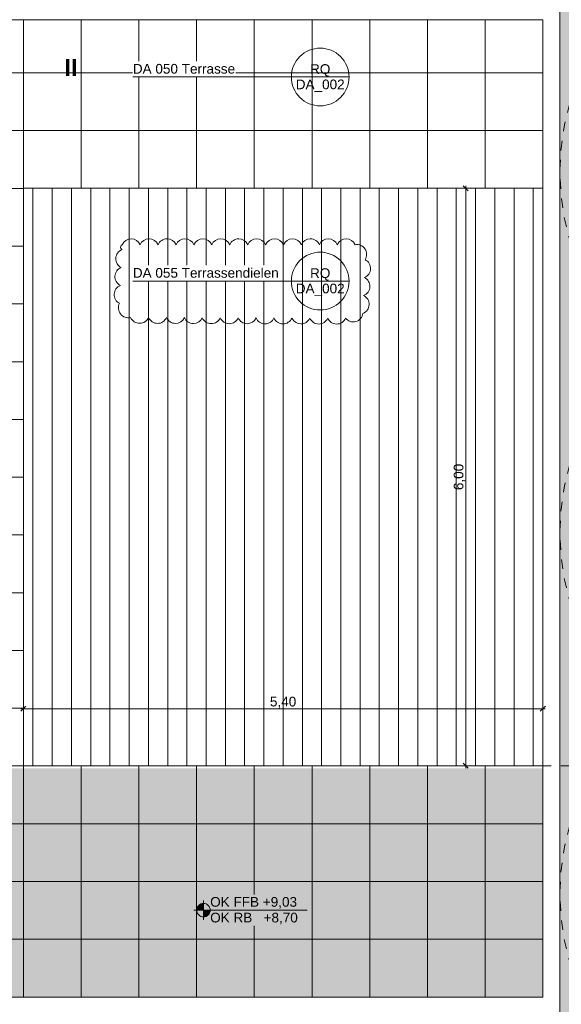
# Model space of a CAD drawing. Header units: metres. Extents: x -180 to 4, y -47 to 4.
# Tile 221 of 256: x -88.96 to -83.33, y -11.18 to -0.95. Entities that reach past the tile are written whole.
import ezdxf

# ---------------------------------------------------------------- set-up
doc = ezdxf.new("R2010")
doc.units = ezdxf.units.M
doc.header["$LTSCALE"] = 0.05
doc.header["$PDMODE"] = 1
doc.header["$PDSIZE"] = -2
doc.linetypes.add('Linienart-53', pattern=[5.291531, 3.175, -1.058062, 0.352704, -0.705764])
doc.linetypes.add('VW-01 Strichlinie kurz', pattern=[1.999894, 0.999947, -0.999947])
doc.layers.get('0').update_dxf_attribs({"lineweight": 25})
for name, color, linetype, lineweight, true_color in [('30 -35 Decken- 11 Bodendurchbruch', 7, 'Continuous', 15, 0x599559), ('30 -36 Dächer- 3 Dachbeläge', 7, 'Continuous', 15, 0x9999ff), ('70 -72 Beschriftung- 1 Beschriftung allgemein', 7, 'Continuous', 9, 0xff6633), ('70 -72 Beschriftung- 7 Detailverweise', 7, 'Continuous', 9, 0x00dd00), ('70 -76 Bemaßung- 2 Allgemein', 7, 'Continuous', 5, 0x6666cc), ('70 -77 Revision- 2 Wolken', 7, 'Continuous', 18, 0x944cff)]:
    doc.layers.add(name, color=color, linetype=linetype, lineweight=lineweight, true_color=true_color)
for name, color, linetype, lineweight in [('30 -36 Dächer- 9 Sonstiges zur KG360', 7, 'VW-01 Strichlinie kurz', 9), ('60- 61 allgemeine Ausstattung- 4 Terrassen', 7, 'Continuous', 9), ('70 -71 Achsen- 1 Gebäudeachsen', 7, 'Linienart-53', 18), ('70 -72 Beschriftung- 5 Höhenkoten', 7, 'Continuous', 15), ('70 -72 Beschriftung-14 Schatten', 7, 'Continuous', 5), ('Keine', 7, 'Continuous', 9)]:
    doc.layers.add(name, color=color, linetype=linetype, lineweight=lineweight)
doc.styles.add('Arial', font='arial.ttf')
doc.styles.add('Arial (bold)', font='arialbd.ttf')
doc.dimstyles.new('k+k_klein', dxfattribs={"dimtxt": 0.075516, "dimasz": 0.05302, "dimexe": 0.05, "dimexo": 0.15, "dimgap": 0.005, "dimtad": 1, "dimdec": 3, "dimtxsty": 'Arial', "dimblk": 'VW_SLASH-2', "dimblk1": 'VW_SLASH-2', "dimblk2": 'VW_SLASH-2', "dimcen": 0, "dimdle": 0.025, "dimadec": 3, "dimazin": 0, "dimtfac": 0.75, "dimtdec": 3, "dimtix": 1, "dimtmove": 0, "dimatfit": 0, "dimldrblk": 'VW_FILLEDARROW', "dimfxl": 0.1, "dimfxlon": 1, "dimfrac": 2, "dimtolj": 1, "dimarcsym": 0})

# ---------------------------------------------------------------- blocks, each defined once
blk = doc.blocks.new('Gruppe-222')
at = {"layer": '30 -36 Dächer- 9 Sonstiges zur KG360', "color": 9, "lineweight": 5, "true_color": 0xbababa, "flags": 128}
blk.add_lwpolyline([(-80.841, -7.527), (-80.596, -7.539), (-80.353, -7.575), (-80.115, -7.635), (-79.884, -7.717), (-79.663, -7.822), (-79.452, -7.948), (-79.255, -8.095), (-79.073, -8.259), (-78.908, -8.441), (-78.762, -8.638), (-78.636, -8.849), (-78.531, -9.07), (-78.449, -9.301), (-78.389, -9.539), (-78.353, -9.782), (-78.341, -10.027), (-78.353, -10.272), (-78.389, -10.515), (-78.449, -10.753), (-78.531, -10.984), (-78.636, -11.206), (-78.762, -11.416), (-78.908, -11.613), (-79.073, -11.795), (-79.255, -11.96), (-79.452, -12.106), (-79.663, -12.232), (-79.884, -12.337), (-80.115, -12.419), (-80.353, -12.479), (-80.596, -12.515), (-80.841, -12.527), (-81.086, -12.515), (-81.329, -12.479), (-81.567, -12.419), (-81.798, -12.337), (-82.019, -12.232), (-82.23, -12.106), (-82.427, -11.96), (-82.609, -11.795), (-82.774, -11.613), (-82.92, -11.416), (-83.046, -11.206), (-83.151, -10.984), (-83.233, -10.753), (-83.293, -10.515), (-83.329, -10.272), (-83.341, -10.027), (-83.329, -9.782), (-83.293, -9.539), (-83.233, -9.301), (-83.151, -9.07), (-83.046, -8.849), (-82.92, -8.638), (-82.774, -8.441), (-82.609, -8.259), (-82.427, -8.095), (-82.23, -7.948), (-82.019, -7.822), (-81.798, -7.717), (-81.567, -7.635), (-81.329, -7.575), (-81.086, -7.539)], close=True, dxfattribs=at)
at = {"layer": '30 -36 Dächer- 9 Sonstiges zur KG360', "lineweight": 9, "transparency": 33554687, "flags": 128}
blk.add_lwpolyline([(-80.841, -9.686), (-80.5, -10.023), (-80.841, -10.368), (-81.182, -10.031)], close=True, dxfattribs=at)
at = {"layer": '30 -36 Dächer- 9 Sonstiges zur KG360', "color": 7, "transparency": 33554687, "insert": (-80.5, -9.905), "char_height": 0.0881, "attachment_point": 1, "line_spacing_factor": 0.969685, "style": 'Arial'}
blk.add_mtext('Sekurant', dxfattribs=at)
at = {"color": 255, "linetype": 'Continuous', "transparency": 33554687}
blk.add_wipeout([(-80.84, -10.078), (-80.845, -10.078), (-80.85, -10.077), (-80.855, -10.076), (-80.86, -10.074), (-80.864, -10.072), (-80.869, -10.07), (-80.873, -10.067), (-80.876, -10.063), (-80.88, -10.06), (-80.883, -10.056), (-80.886, -10.052), (-80.888, -10.047), (-80.889, -10.042), (-80.891, -10.038), (-80.892, -10.033), (-80.892, -10.028), (-80.892, -10.023), (-80.891, -10.018), (-80.89, -10.013), (-80.888, -10.008), (-80.886, -10.004), (-80.884, -9.999), (-80.881, -9.995), (-80.877, -9.992), (-80.874, -9.988), (-80.87, -9.985), (-80.866, -9.983), (-80.861, -9.98), (-80.856, -9.979), (-80.852, -9.977), (-80.847, -9.977), (-80.842, -9.976), (-80.837, -9.976), (-80.832, -9.977), (-80.827, -9.978), (-80.822, -9.98), (-80.818, -9.982), (-80.813, -9.984), (-80.809, -9.987), (-80.806, -9.991), (-80.802, -9.994), (-80.799, -9.998), (-80.796, -10.003), (-80.794, -10.007), (-80.793, -10.012), (-80.791, -10.017), (-80.79, -10.021), (-80.79, -10.026), (-80.79, -10.031), (-80.791, -10.036), (-80.792, -10.041), (-80.794, -10.046), (-80.796, -10.05), (-80.798, -10.055), (-80.801, -10.059), (-80.805, -10.063), (-80.808, -10.066), (-80.812, -10.069), (-80.816, -10.072), (-80.821, -10.074), (-80.826, -10.075), (-80.83, -10.077), (-80.835, -10.078)], dxfattribs=at).dxf.layer = '30 -36 Dächer- 9 Sonstiges zur KG360'
at = {"layer": '30 -36 Dächer- 9 Sonstiges zur KG360', "linetype": 'Continuous', "transparency": 33554687, "flags": 128}
blk.add_lwpolyline([(-80.84, -10.078), (-80.845, -10.078), (-80.85, -10.077), (-80.855, -10.076), (-80.86, -10.074), (-80.864, -10.072), (-80.869, -10.07), (-80.873, -10.067), (-80.876, -10.063), (-80.88, -10.06), (-80.883, -10.056), (-80.886, -10.052), (-80.888, -10.047), (-80.889, -10.042), (-80.891, -10.038), (-80.892, -10.033), (-80.892, -10.028), (-80.892, -10.023), (-80.891, -10.018), (-80.89, -10.013), (-80.888, -10.008), (-80.886, -10.004), (-80.884, -9.999), (-80.881, -9.995), (-80.877, -9.992), (-80.874, -9.988), (-80.87, -9.985), (-80.866, -9.983), (-80.861, -9.98), (-80.856, -9.979), (-80.852, -9.977), (-80.847, -9.977), (-80.842, -9.976), (-80.837, -9.976), (-80.832, -9.977), (-80.827, -9.978), (-80.822, -9.98), (-80.818, -9.982), (-80.813, -9.984), (-80.809, -9.987), (-80.806, -9.991), (-80.802, -9.994), (-80.799, -9.998), (-80.796, -10.003), (-80.794, -10.007), (-80.793, -10.012), (-80.791, -10.017), (-80.79, -10.021), (-80.79, -10.026), (-80.79, -10.031), (-80.791, -10.036), (-80.792, -10.041), (-80.794, -10.046), (-80.796, -10.05), (-80.798, -10.055), (-80.801, -10.059), (-80.805, -10.063), (-80.808, -10.066), (-80.812, -10.069), (-80.816, -10.072), (-80.821, -10.074), (-80.826, -10.075), (-80.83, -10.077), (-80.835, -10.078)], close=True, dxfattribs=at)
blk = doc.blocks.new('Gruppe-343')
at = {"layer": '30 -36 Dächer- 9 Sonstiges zur KG360', "color": 9, "lineweight": 5, "true_color": 0xbababa, "flags": 128}
blk.add_lwpolyline([(-80.841, -0.027), (-80.596, -0.039), (-80.353, -0.075), (-80.115, -0.135), (-79.884, -0.217), (-79.663, -0.322), (-79.452, -0.448), (-79.255, -0.595), (-79.073, -0.759), (-78.908, -0.941), (-78.762, -1.138), (-78.636, -1.349), (-78.531, -1.57), (-78.449, -1.801), (-78.389, -2.039), (-78.353, -2.282), (-78.341, -2.527), (-78.353, -2.772), (-78.389, -3.015), (-78.449, -3.253), (-78.531, -3.484), (-78.636, -3.706), (-78.762, -3.916), (-78.908, -4.113), (-79.073, -4.295), (-79.255, -4.46), (-79.452, -4.606), (-79.663, -4.732), (-79.884, -4.837), (-80.115, -4.919), (-80.353, -4.979), (-80.596, -5.015), (-80.841, -5.027), (-81.086, -5.015), (-81.329, -4.979), (-81.567, -4.919), (-81.798, -4.837), (-82.019, -4.732), (-82.23, -4.606), (-82.427, -4.46), (-82.609, -4.295), (-82.774, -4.113), (-82.92, -3.916), (-83.046, -3.706), (-83.151, -3.484), (-83.233, -3.253), (-83.293, -3.015), (-83.329, -2.772), (-83.341, -2.527), (-83.329, -2.282), (-83.293, -2.039), (-83.233, -1.801), (-83.151, -1.57), (-83.046, -1.349), (-82.92, -1.138), (-82.774, -0.941), (-82.609, -0.759), (-82.427, -0.595), (-82.23, -0.448), (-82.019, -0.322), (-81.798, -0.217), (-81.567, -0.135), (-81.329, -0.075), (-81.086, -0.039)], close=True, dxfattribs=at)
at = {"layer": '30 -36 Dächer- 9 Sonstiges zur KG360', "lineweight": 9, "transparency": 33554687, "flags": 128}
blk.add_lwpolyline([(-80.841, -2.186), (-80.5, -2.523), (-80.841, -2.868), (-81.182, -2.531)], close=True, dxfattribs=at)
at = {"layer": '30 -36 Dächer- 9 Sonstiges zur KG360', "color": 7, "transparency": 33554687, "insert": (-80.5, -2.405), "char_height": 0.0881, "attachment_point": 1, "line_spacing_factor": 0.969685, "style": 'Arial'}
blk.add_mtext('Sekurant', dxfattribs=at)
at = {"color": 255, "linetype": 'Continuous', "transparency": 33554687}
blk.add_wipeout([(-80.84, -2.578), (-80.845, -2.578), (-80.85, -2.577), (-80.855, -2.576), (-80.86, -2.574), (-80.864, -2.572), (-80.869, -2.57), (-80.873, -2.567), (-80.876, -2.563), (-80.88, -2.56), (-80.883, -2.556), (-80.886, -2.552), (-80.888, -2.547), (-80.889, -2.542), (-80.891, -2.538), (-80.892, -2.533), (-80.892, -2.528), (-80.892, -2.523), (-80.891, -2.518), (-80.89, -2.513), (-80.888, -2.508), (-80.886, -2.504), (-80.884, -2.499), (-80.881, -2.495), (-80.877, -2.492), (-80.874, -2.488), (-80.87, -2.485), (-80.866, -2.483), (-80.861, -2.48), (-80.856, -2.479), (-80.852, -2.477), (-80.847, -2.477), (-80.842, -2.476), (-80.837, -2.476), (-80.832, -2.477), (-80.827, -2.478), (-80.822, -2.48), (-80.818, -2.482), (-80.813, -2.484), (-80.809, -2.487), (-80.806, -2.491), (-80.802, -2.494), (-80.799, -2.498), (-80.796, -2.503), (-80.794, -2.507), (-80.793, -2.512), (-80.791, -2.517), (-80.79, -2.521), (-80.79, -2.526), (-80.79, -2.531), (-80.791, -2.536), (-80.792, -2.541), (-80.794, -2.546), (-80.796, -2.55), (-80.798, -2.555), (-80.801, -2.559), (-80.805, -2.563), (-80.808, -2.566), (-80.812, -2.569), (-80.816, -2.572), (-80.821, -2.574), (-80.826, -2.575), (-80.83, -2.577), (-80.835, -2.578)], dxfattribs=at).dxf.layer = '30 -36 Dächer- 9 Sonstiges zur KG360'
at = {"layer": '30 -36 Dächer- 9 Sonstiges zur KG360', "linetype": 'Continuous', "transparency": 33554687, "flags": 128}
blk.add_lwpolyline([(-80.84, -2.578), (-80.845, -2.578), (-80.85, -2.577), (-80.855, -2.576), (-80.86, -2.574), (-80.864, -2.572), (-80.869, -2.57), (-80.873, -2.567), (-80.876, -2.563), (-80.88, -2.56), (-80.883, -2.556), (-80.886, -2.552), (-80.888, -2.547), (-80.889, -2.542), (-80.891, -2.538), (-80.892, -2.533), (-80.892, -2.528), (-80.892, -2.523), (-80.891, -2.518), (-80.89, -2.513), (-80.888, -2.508), (-80.886, -2.504), (-80.884, -2.499), (-80.881, -2.495), (-80.877, -2.492), (-80.874, -2.488), (-80.87, -2.485), (-80.866, -2.483), (-80.861, -2.48), (-80.856, -2.479), (-80.852, -2.477), (-80.847, -2.477), (-80.842, -2.476), (-80.837, -2.476), (-80.832, -2.477), (-80.827, -2.478), (-80.822, -2.48), (-80.818, -2.482), (-80.813, -2.484), (-80.809, -2.487), (-80.806, -2.491), (-80.802, -2.494), (-80.799, -2.498), (-80.796, -2.503), (-80.794, -2.507), (-80.793, -2.512), (-80.791, -2.517), (-80.79, -2.521), (-80.79, -2.526), (-80.79, -2.531), (-80.791, -2.536), (-80.792, -2.541), (-80.794, -2.546), (-80.796, -2.55), (-80.798, -2.555), (-80.801, -2.559), (-80.805, -2.563), (-80.808, -2.566), (-80.812, -2.569), (-80.816, -2.572), (-80.821, -2.574), (-80.826, -2.575), (-80.83, -2.577), (-80.835, -2.578)], close=True, dxfattribs=at)
blk = doc.blocks.new('Gruppe-344')
at = {"layer": '30 -36 Dächer- 9 Sonstiges zur KG360', "color": 9, "lineweight": 5, "true_color": 0xbababa, "flags": 128}
blk.add_lwpolyline([(-80.841, -3.777), (-80.596, -3.789), (-80.353, -3.825), (-80.115, -3.885), (-79.884, -3.967), (-79.663, -4.072), (-79.452, -4.198), (-79.255, -4.345), (-79.073, -4.509), (-78.908, -4.691), (-78.762, -4.888), (-78.636, -5.099), (-78.531, -5.32), (-78.449, -5.551), (-78.389, -5.789), (-78.353, -6.032), (-78.341, -6.277), (-78.353, -6.522), (-78.389, -6.765), (-78.449, -7.003), (-78.531, -7.234), (-78.636, -7.456), (-78.762, -7.666), (-78.908, -7.863), (-79.073, -8.045), (-79.255, -8.21), (-79.452, -8.356), (-79.663, -8.482), (-79.884, -8.587), (-80.115, -8.669), (-80.353, -8.729), (-80.596, -8.765), (-80.841, -8.777), (-81.086, -8.765), (-81.329, -8.729), (-81.567, -8.669), (-81.798, -8.587), (-82.019, -8.482), (-82.23, -8.356), (-82.427, -8.21), (-82.609, -8.045), (-82.774, -7.863), (-82.92, -7.666), (-83.046, -7.456), (-83.151, -7.234), (-83.233, -7.003), (-83.293, -6.765), (-83.329, -6.522), (-83.341, -6.277), (-83.329, -6.032), (-83.293, -5.789), (-83.233, -5.551), (-83.151, -5.32), (-83.046, -5.099), (-82.92, -4.888), (-82.774, -4.691), (-82.609, -4.509), (-82.427, -4.345), (-82.23, -4.198), (-82.019, -4.072), (-81.798, -3.967), (-81.567, -3.885), (-81.329, -3.825), (-81.086, -3.789)], close=True, dxfattribs=at)
at = {"layer": '30 -36 Dächer- 9 Sonstiges zur KG360', "lineweight": 9, "transparency": 33554687, "flags": 128}
blk.add_lwpolyline([(-80.841, -5.936), (-80.5, -6.273), (-80.841, -6.618), (-81.182, -6.281)], close=True, dxfattribs=at)
at = {"layer": '30 -36 Dächer- 9 Sonstiges zur KG360', "color": 7, "transparency": 33554687, "insert": (-80.5, -6.155), "char_height": 0.0881, "attachment_point": 1, "line_spacing_factor": 0.969685, "style": 'Arial'}
blk.add_mtext('Sekurant', dxfattribs=at)
at = {"color": 255, "linetype": 'Continuous', "transparency": 33554687}
blk.add_wipeout([(-80.84, -6.328), (-80.845, -6.328), (-80.85, -6.327), (-80.855, -6.326), (-80.86, -6.324), (-80.864, -6.322), (-80.869, -6.32), (-80.873, -6.317), (-80.876, -6.313), (-80.88, -6.31), (-80.883, -6.306), (-80.886, -6.302), (-80.888, -6.297), (-80.889, -6.292), (-80.891, -6.288), (-80.892, -6.283), (-80.892, -6.278), (-80.892, -6.273), (-80.891, -6.268), (-80.89, -6.263), (-80.888, -6.258), (-80.886, -6.254), (-80.884, -6.249), (-80.881, -6.245), (-80.877, -6.242), (-80.874, -6.238), (-80.87, -6.235), (-80.866, -6.233), (-80.861, -6.23), (-80.856, -6.229), (-80.852, -6.227), (-80.847, -6.227), (-80.842, -6.226), (-80.837, -6.226), (-80.832, -6.227), (-80.827, -6.228), (-80.822, -6.23), (-80.818, -6.232), (-80.813, -6.234), (-80.809, -6.237), (-80.806, -6.241), (-80.802, -6.244), (-80.799, -6.248), (-80.796, -6.253), (-80.794, -6.257), (-80.793, -6.262), (-80.791, -6.267), (-80.79, -6.271), (-80.79, -6.276), (-80.79, -6.281), (-80.791, -6.286), (-80.792, -6.291), (-80.794, -6.296), (-80.796, -6.3), (-80.798, -6.305), (-80.801, -6.309), (-80.805, -6.313), (-80.808, -6.316), (-80.812, -6.319), (-80.816, -6.322), (-80.821, -6.324), (-80.826, -6.325), (-80.83, -6.327), (-80.835, -6.328)], dxfattribs=at).dxf.layer = '30 -36 Dächer- 9 Sonstiges zur KG360'
at = {"layer": '30 -36 Dächer- 9 Sonstiges zur KG360', "linetype": 'Continuous', "transparency": 33554687, "flags": 128}
blk.add_lwpolyline([(-80.84, -6.328), (-80.845, -6.328), (-80.85, -6.327), (-80.855, -6.326), (-80.86, -6.324), (-80.864, -6.322), (-80.869, -6.32), (-80.873, -6.317), (-80.876, -6.313), (-80.88, -6.31), (-80.883, -6.306), (-80.886, -6.302), (-80.888, -6.297), (-80.889, -6.292), (-80.891, -6.288), (-80.892, -6.283), (-80.892, -6.278), (-80.892, -6.273), (-80.891, -6.268), (-80.89, -6.263), (-80.888, -6.258), (-80.886, -6.254), (-80.884, -6.249), (-80.881, -6.245), (-80.877, -6.242), (-80.874, -6.238), (-80.87, -6.235), (-80.866, -6.233), (-80.861, -6.23), (-80.856, -6.229), (-80.852, -6.227), (-80.847, -6.227), (-80.842, -6.226), (-80.837, -6.226), (-80.832, -6.227), (-80.827, -6.228), (-80.822, -6.23), (-80.818, -6.232), (-80.813, -6.234), (-80.809, -6.237), (-80.806, -6.241), (-80.802, -6.244), (-80.799, -6.248), (-80.796, -6.253), (-80.794, -6.257), (-80.793, -6.262), (-80.791, -6.267), (-80.79, -6.271), (-80.79, -6.276), (-80.79, -6.281), (-80.791, -6.286), (-80.792, -6.291), (-80.794, -6.296), (-80.796, -6.3), (-80.798, -6.305), (-80.801, -6.309), (-80.805, -6.313), (-80.808, -6.316), (-80.812, -6.319), (-80.816, -6.322), (-80.821, -6.324), (-80.826, -6.325), (-80.83, -6.327), (-80.835, -6.328)], close=True, dxfattribs=at)
blk = doc.blocks.new('Gruppe-365')
at = {"color": 255, "lineweight": 9}
blk.add_wipeout([(-74.622, -0.277), (-74.622, -0.732), (-82.636, -0.732), (-82.636, -3.596), (-81.504, -3.596), (-81.504, -5.556), (-82.636, -5.556), (-82.636, -7.647), (-78.391, -7.647), (-78.391, -9.597), (-82.636, -9.597), (-82.636, -11.982), (-99.136, -11.982), (-99.136, -30.912), (-74.995, -30.912), (-74.995, -13.747), (-74.622, -13.747), (-74.622, -31.367), (-99.591, -31.367), (-99.591, -11.527), (-83.091, -11.527), (-83.091, -0.277)], dxfattribs=at).dxf.layer = '30 -36 Dächer- 3 Dachbeläge'
at = {"layer": 'Keine', "color": 7}
blk.add_blockref('Gruppe-222', (0, 0), dxfattribs=at)
at = {"layer": '30 -36 Dächer- 3 Dachbeläge', "linetype": 'Continuous', "lineweight": 0}
h = blk.add_hatch(color=254, dxfattribs=at)
h.paths.add_polyline_path([(-24.751, -20.367), (-24.751, -31.617), (-50.341, -31.617), (-50.341, -20.367), (-74.251, -20.367), (-74.251, -31.617), (-99.841, -31.617), (-99.841, -11.277), (-83.341, -11.277), (-83.341, -0.027), (-49.501, -0.027), (-49.501, -11.277), (-33.841, -11.277), (-33.841, -0.027), (-0.001, -0.027), (-0.001, -20.367)])
h.paths.add_polyline_path([(-99.061, -11.527), (-99.061, -12.057), (-99.591, -12.057), (-99.591, -31.367), (-74.501, -31.367), (-74.501, -20.117), (-50.091, -20.117), (-50.091, -31.367), (-25.001, -31.367), (-25.001, -20.117), (-0.251, -20.117), (-0.251, -0.277), (-33.591, -0.277), (-33.591, -11.527), (-49.751, -11.527), (-49.751, -0.277), (-83.091, -0.277), (-83.091, -11.527)])
at = {"layer": '30 -36 Dächer- 3 Dachbeläge', "flags": 128}
blk.add_lwpolyline([(-24.751, -20.367), (-24.751, -31.617), (-50.341, -31.617), (-50.341, -20.367), (-74.251, -20.367), (-74.251, -31.617), (-99.841, -31.617), (-99.841, -11.277), (-83.341, -11.277), (-83.341, -0.027), (-49.501, -0.027), (-49.501, -11.277), (-33.841, -11.277), (-33.841, -0.027), (-0.001, -0.027), (-0.001, -20.367)], close=True, dxfattribs=at)
at = {"layer": 'Keine', "color": 7}
blk.add_blockref('Gruppe-343', (0, 0), dxfattribs=at)
blk.add_blockref('Gruppe-344', (0, 0), dxfattribs=at)
blk = doc.blocks.new('Gruppe-370')
at = {"layer": '70 -72 Beschriftung- 5 Höhenkoten', "linetype": 'Continuous', "lineweight": 0}
h = blk.add_hatch(color=7, dxfattribs=at)
edge = h.paths.add_edge_path()
edge.add_arc((-87.046, -10.197), 0.07, 90, 180)
edge.add_line((-87.116, -10.197), (-87.046, -10.197))
edge.add_line((-87.046, -10.197), (-87.046, -10.127))
at = {"layer": '70 -72 Beschriftung- 5 Höhenkoten'}
blk.add_line((-87.046, -10.297), (-87.046, -10.097), dxfattribs=at)
at = {"layer": '70 -72 Beschriftung- 5 Höhenkoten', "flags": 128}
for points in [[(-87.046, -10.127, 0.414214), (-87.116, -10.197), (-87.046, -10.197)], [(-87.116, -10.197, 0.414214), (-87.046, -10.267), (-87.046, -10.197)]]:
    blk.add_lwpolyline(points, format="xyb", close=True, dxfattribs=at)
at = {"color": 255, "linetype": 'Continuous'}
blk.add_wipeout([(-86.976, -10.197), (-86.067, -10.197), (-86.067, -10.035), (-86.976, -10.035)], dxfattribs=at).dxf.layer = '70 -72 Beschriftung- 5 Höhenkoten'
at = {"layer": '70 -72 Beschriftung- 5 Höhenkoten', "insert": (-86.976, -10.061), "char_height": 0.10069, "attachment_point": 1, "line_spacing_factor": 0.96878, "style": 'Arial'}
blk.add_mtext('OK FFB +9,03', dxfattribs=at)
at = {"color": 255, "linetype": 'Continuous'}
blk.add_wipeout([(-86.976, -10.359), (-86.059, -10.359), (-86.059, -10.197), (-86.976, -10.197)], dxfattribs=at).dxf.layer = '70 -72 Beschriftung- 5 Höhenkoten'
at = {"layer": '70 -72 Beschriftung- 5 Höhenkoten', "linetype": 'Continuous', "lineweight": 0}
h = blk.add_hatch(color=7, dxfattribs=at)
edge = h.paths.add_edge_path()
edge.add_arc((-87.046, -10.197), 0.07, 270, 360)
edge.add_line((-86.976, -10.197), (-87.046, -10.197))
edge.add_line((-87.046, -10.197), (-87.046, -10.267))
at = {"layer": '70 -72 Beschriftung- 5 Höhenkoten'}
blk.add_line((-87.146, -10.197), (-85.968, -10.197), dxfattribs=at)
at = {"layer": '70 -72 Beschriftung- 5 Höhenkoten', "flags": 128}
for points in [[(-86.976, -10.197, 0.414214), (-87.046, -10.127), (-87.046, -10.197)], [(-87.046, -10.267, 0.414214), (-86.976, -10.197), (-87.046, -10.197)]]:
    blk.add_lwpolyline(points, format="xyb", close=True, dxfattribs=at)
at = {"layer": '70 -72 Beschriftung- 5 Höhenkoten', "insert": (-86.976, -10.224), "char_height": 0.10069, "attachment_point": 1, "line_spacing_factor": 0.96878, "style": 'Arial'}
blk.add_mtext('OK RB   +8,70', dxfattribs=at)
blk = doc.blocks.new('Änderungswolke-6')
at = {"layer": '70 -77 Revision- 2 Wolken', "transparency": 33554687, "flags": 128}
blk.add_lwpolyline([(-1.25, 0.378, -0.298217), (-1.157, 0.438, -0.298217), (-1.064, 0.378, -0.298217), (-0.971, 0.438, -0.298217), (-0.878, 0.378, -0.298217), (-0.784, 0.438, -0.298217), (-0.691, 0.378, -0.298217), (-0.598, 0.438, -0.298217), (-0.505, 0.378, -0.298217), (-0.412, 0.438, -0.298217), (-0.319, 0.378, -0.298217), (-0.226, 0.438, -0.298217), (-0.133, 0.378, -0.298217), (-0.039, 0.438, -0.298217), (0.054, 0.378, -0.298217), (0.147, 0.438, -0.298217), (0.24, 0.378, -0.298217), (0.333, 0.438, -0.298217), (0.426, 0.378, -0.298217), (0.519, 0.438, -0.298217), (0.612, 0.378, -0.298217), (0.705, 0.438, -0.298217), (0.799, 0.378, -0.298217), (0.892, 0.438, -0.298217), (0.985, 0.378, -0.298217), (1.078, 0.438, -0.298217), (1.171, 0.378, -0.298217), (1.273, 0.334, -0.298217), (1.274, 0.222, -0.298217), (1.331, 0.127, -0.298217), (1.267, 0.036, -0.298217), (1.324, -0.059, -0.298217), (1.259, -0.15, -0.298217), (1.316, -0.245, -0.298217), (1.252, -0.336, -0.298217), (1.178, -0.42, -0.298217), (1.072, -0.386, -0.298217), (0.979, -0.447, -0.298217), (0.886, -0.385, -0.298217), (0.793, -0.446, -0.298217), (0.7, -0.385, -0.298217), (0.606, -0.445, -0.298217), (0.514, -0.384, -0.298217), (0.42, -0.445, -0.298217), (0.327, -0.383, -0.298217), (0.234, -0.444, -0.298217), (0.141, -0.383, -0.298217), (0.048, -0.443, -0.298217), (-0.045, -0.382, -0.298217), (-0.138, -0.443, -0.298217), (-0.231, -0.381, -0.298217), (-0.325, -0.442, -0.298217), (-0.418, -0.381, -0.298217), (-0.511, -0.441, -0.298217), (-0.604, -0.38, -0.298217), (-0.697, -0.44, -0.298217), (-0.79, -0.379, -0.298217), (-0.883, -0.44, -0.298217), (-0.976, -0.379, -0.298217), (-1.07, -0.439, -0.298217), (-1.163, -0.378, -0.298217), (-1.268, -0.342, -0.298217), (-1.278, -0.231, -0.298217), (-1.334, -0.136, -0.298217), (-1.269, -0.045, -0.298217), (-1.326, 0.05, -0.298217), (-1.261, 0.141, -0.298217), (-1.317, 0.236, -0.298217), (-1.252, 0.327, -0.298217), (-1.268, 0.353, -0.298217), (-1.25, 0.378)], format="xyb", close=True, dxfattribs=at)
blk = doc.blocks.new('Gruppe-1384')
at = {"layer": '60- 61 allgemeine Ausstattung- 4 Terrassen', "linetype": 'Continuous', "lineweight": 9, "transparency": 33554534}
h = blk.add_hatch(dxfattribs=at)
h.set_pattern_fill('Platte 60_60 SRF-1', style=0, pattern_type=2)
h.set_pattern_definition([(90, (-83.5178, -11.10004), (-0.6, 7e-17), []), (0, (-83.5178, -11.10004), (0, 0.6), [])])
h.paths.add_polyline_path([(-83.51799996, -8.69594214), (-88.91799996, -8.69756841), (-88.91713959, -2.69756841), (-83.51799996, -2.69756841), (-83.51799996, -0.94704198), (-99.54599996, -0.94704198), (-99.54599996, -11.10004198), (-83.51799996, -11.10004198)])
at = {"layer": '60- 61 allgemeine Ausstattung- 4 Terrassen', "linetype": 'Continuous', "lineweight": 9, "transparency": 33554495}
h = blk.add_hatch(dxfattribs=at)
h.set_pattern_fill('Dämmstoff v 2mm SRF-2', style=0, pattern_type=2)
h.set_pattern_definition([(90, (-89.218, -1.19757), (0.2, 0), [])])
h.paths.add_polyline_path([(-88.91799996, -2.69756841), (-83.51799996, -2.69756841), (-83.51799996, -8.69756841), (-88.91799996, -8.69756841)])
at = {"layer": '60- 61 allgemeine Ausstattung- 4 Terrassen', "color": 252, "linetype": 'Continuous', "lineweight": 9, "true_color": 0x888888, "transparency": 33554687, "flags": 128}
for points in [[(-83.51799996, -8.69594214), (-88.91799996, -8.69756841), (-88.91713959, -2.69756841), (-83.51799996, -2.69756841), (-83.51799996, -0.94704198), (-99.54599996, -0.94704198), (-99.54599996, -11.10004198), (-83.51799996, -11.10004198)], [(-88.91799996, -2.69756841), (-83.51799996, -2.69756841), (-83.51799996, -8.69756841), (-88.91799996, -8.69756841)]]:
    blk.add_lwpolyline(points, close=True, dxfattribs=at)
at = {"layer": '70 -72 Beschriftung- 7 Detailverweise', "transparency": 33554687}
blk.add_line((-86.46728357, -1.54227778), (-85.83228357, -1.54227778), dxfattribs=at)
at = {"layer": '70 -72 Beschriftung- 7 Detailverweise'}
for p, q in [((-85.53228357, -1.54227778), (-86.13228357, -1.54227778)), ((-85.53228357, -3.66227778), (-86.13228357, -3.66227778))]:
    blk.add_line(p, q, dxfattribs=at)
at = {"layer": '70 -72 Beschriftung- 7 Detailverweise', "flags": 128}
for points in [[(-85.53228357, -1.54227778), (-85.53372815, -1.57168292), (-85.53804799, -1.60080487), (-85.54520147, -1.62936318), (-85.55511971, -1.65708281), (-85.56770719, -1.6836968), (-85.58284269, -1.70894885), (-85.60038044, -1.73259576), (-85.62015154, -1.75440981), (-85.64196559, -1.77418091), (-85.6656125, -1.79171866), (-85.69086455, -1.80685416), (-85.71747854, -1.81944164), (-85.74519817, -1.82935988), (-85.77375648, -1.83651336), (-85.80287843, -1.8408332), (-85.83228357, -1.84227778), (-85.86168871, -1.8408332), (-85.89081067, -1.83651336), (-85.91936898, -1.82935988), (-85.9470886, -1.81944164), (-85.97370259, -1.80685416), (-85.99895464, -1.79171866), (-86.02260156, -1.77418091), (-86.04441561, -1.75440981), (-86.06418671, -1.73259576), (-86.08172446, -1.70894885), (-86.09685995, -1.6836968), (-86.10944743, -1.65708281), (-86.11936567, -1.62936318), (-86.12651916, -1.60080487), (-86.13083899, -1.57168292), (-86.13228357, -1.54227778), (-86.13083899, -1.51287264), (-86.12651916, -1.48375068), (-86.11936567, -1.45519237), (-86.10944743, -1.42747275), (-86.09685995, -1.40085876), (-86.08172446, -1.37560671), (-86.06418671, -1.35195979), (-86.04441561, -1.33014574), (-86.02260156, -1.31037464), (-85.99895464, -1.29283689), (-85.97370259, -1.2777014), (-85.9470886, -1.26511392), (-85.91936898, -1.25519568), (-85.89081067, -1.24804219), (-85.86168871, -1.24372236), (-85.83228357, -1.24227778), (-85.80287843, -1.24372236), (-85.77375648, -1.24804219), (-85.74519817, -1.25519568), (-85.71747854, -1.26511392), (-85.69086455, -1.2777014), (-85.6656125, -1.29283689), (-85.64196559, -1.31037464), (-85.62015154, -1.33014574), (-85.60038044, -1.35195979), (-85.58284269, -1.37560671), (-85.56770719, -1.40085876), (-85.55511971, -1.42747275), (-85.54520147, -1.45519237), (-85.53804799, -1.48375068), (-85.53372815, -1.51287264)], [(-85.53228357, -3.66227778), (-85.53372815, -3.69168292), (-85.53804799, -3.72080487), (-85.54520147, -3.74936318), (-85.55511971, -3.77708281), (-85.56770719, -3.8036968), (-85.58284269, -3.82894885), (-85.60038044, -3.85259576), (-85.62015154, -3.87440981), (-85.64196559, -3.89418091), (-85.6656125, -3.91171866), (-85.69086455, -3.92685416), (-85.71747854, -3.93944164), (-85.74519817, -3.94935988), (-85.77375648, -3.95651336), (-85.80287843, -3.9608332), (-85.83228357, -3.96227778), (-85.86168871, -3.9608332), (-85.89081067, -3.95651336), (-85.91936898, -3.94935988), (-85.9470886, -3.93944164), (-85.97370259, -3.92685416), (-85.99895464, -3.91171866), (-86.02260156, -3.89418091), (-86.04441561, -3.87440981), (-86.06418671, -3.85259576), (-86.08172446, -3.82894885), (-86.09685995, -3.8036968), (-86.10944743, -3.77708281), (-86.11936567, -3.74936318), (-86.12651916, -3.72080487), (-86.13083899, -3.69168292), (-86.13228357, -3.66227778), (-86.13083899, -3.63287264), (-86.12651916, -3.60375068), (-86.11936567, -3.57519237), (-86.10944743, -3.54747275), (-86.09685995, -3.52085876), (-86.08172446, -3.49560671), (-86.06418671, -3.47195979), (-86.04441561, -3.45014574), (-86.02260156, -3.43037464), (-85.99895464, -3.41283689), (-85.97370259, -3.3977014), (-85.9470886, -3.38511392), (-85.91936898, -3.37519568), (-85.89081067, -3.36804219), (-85.86168871, -3.36372236), (-85.83228357, -3.36227778), (-85.80287843, -3.36372236), (-85.77375648, -3.36804219), (-85.74519817, -3.37519568), (-85.71747854, -3.38511392), (-85.69086455, -3.3977014), (-85.6656125, -3.41283689), (-85.64196559, -3.43037464), (-85.62015154, -3.45014574), (-85.60038044, -3.47195979), (-85.58284269, -3.49560671), (-85.56770719, -3.52085876), (-85.55511971, -3.54747275), (-85.54520147, -3.57519237), (-85.53804799, -3.60375068), (-85.53372815, -3.63287264)]]:
    blk.add_lwpolyline(points, close=True, dxfattribs=at)
at = {"layer": '70 -72 Beschriftung- 7 Detailverweise'}
for p in [(-85.83228357, -1.54227778), (-85.83228357, -3.66227778)]:
    blk.add_point(p, dxfattribs=at)
at = {"layer": '70 -72 Beschriftung- 1 Beschriftung allgemein', "insert": (-88.35484296, -1.35449794), "char_height": 0.17620515, "attachment_point": 3, "rotation": 0.000000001, "line_spacing_factor": 0.970891, "style": 'Arial (bold)'}
blk.add_mtext('II', dxfattribs=at)
at = {"layer": '70 -72 Beschriftung- 7 Detailverweise', "char_height": 0.100688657, "line_spacing_factor": 0.96878, "style": 'Arial'}
for s, insert, attachment_point in [('RQ', (-85.83228357, -1.53769167), 8), ('DA_002', (-85.83228357, -1.5689419), 2), ('RQ', (-85.83228357, -3.65769167), 8), ('DA_002', (-85.83228357, -3.6889419), 2)]:
    blk.add_mtext(s, dxfattribs=dict(at, insert=insert, attachment_point=attachment_point))
at = {"layer": '60- 61 allgemeine Ausstattung- 4 Terrassen', "color": 7}
blk.add_blockref('Gruppe-370', (0, 0), dxfattribs=at)
at = {"color": 255, "linetype": 'Continuous'}
for points in [[(-87.78, -1.54227778), (-86.71057622, -1.54227778), (-86.71057622, -1.38), (-87.78, -1.38)], [(-87.78, -3.66227778), (-86.2554791, -3.66227778), (-86.2554791, -3.5), (-87.78, -3.5)]]:
    blk.add_wipeout(points, dxfattribs=at).dxf.layer = '70 -72 Beschriftung- 5 Höhenkoten'
at = {"layer": '70 -72 Beschriftung- 7 Detailverweise', "transparency": 33554687}
for p, q in [((-86.46728357, -1.54227778), (-87.78, -1.54227778)), ((-86.46728357, -3.66227778), (-87.78, -3.66227778)), ((-86.46728357, -3.66227778), (-85.83228357, -3.66227778))]:
    blk.add_line(p, q, dxfattribs=at)
at = {"layer": '70 -77 Revision- 2 Wolken'}
blk.add_blockref('Änderungswolke-6', (-86.64, -3.66227778), dxfattribs=at)
at = {"layer": '70 -72 Beschriftung- 5 Höhenkoten', "char_height": 0.1006886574, "attachment_point": 1, "line_spacing_factor": 0.96878, "style": 'Arial'}
for s, insert in [('DA 050 Terrasse', (-87.78, -1.40666412)), ('DA 055 Terrassendielen', (-87.78, -3.52666412))]:
    blk.add_mtext(s, dxfattribs=dict(at, insert=insert))
blk = doc.blocks.new('Gruppe-1438')
at = {"layer": '70 -72 Beschriftung-14 Schatten', "linetype": 'Continuous', "lineweight": 0, "transparency": 33554495}
h = blk.add_hatch(color=7, dxfattribs=at)
h.paths.add_polyline_path([(-99.318, -9.992), (-99.8, -11.277), (-99.381, -11.277), (-99.381, -11.1), (-83.518, -11.1), (-83.518, -8.723), (-97.788, -8.723), (-97.429, -7.927), (-97.429, 0.15), (-97.949, 0.15), (-97.949, -7.793), (-105.029, -7.793), (-105.029, 0.15), (-105.549, 0.15), (-105.549, -7.793), (-112.629, -7.793), (-112.629, 0.15), (-113.149, 0.15), (-113.149, -7.793), (-120.229, -7.793), (-120.229, 0.15), (-120.749, 0.15), (-120.749, -7.793), (-127.829, -7.793), (-127.829, 0.15), (-128.349, 0.15), (-128.349, -7.793), (-135.429, -7.793), (-135.429, 0.15), (-135.949, 0.15), (-135.949, -7.793), (-143.029, -7.793), (-143.029, 0.15), (-143.549, 0.15), (-143.549, -7.793), (-150.629, -7.793), (-150.629, 0.15), (-151.149, 0.15), (-151.149, -7.793), (-158.229, -7.793), (-158.229, 0.15), (-158.749, 0.15), (-158.749, -0.087), (-159.801, -0.087), (-159.801, -9.199), (-166.463, -9.199), (-166.463, -0.057), (-166.983, -0.057), (-166.983, -9.199), (-174.063, -9.199), (-174.063, -0.027), (-174.583, -0.027), (-174.583, -9.199), (-175.221, -10.611), (-175.221, -11.897), (-174.063, -9.333), (-167.044, -9.333), (-167.621, -10.611), (-167.621, -11.897), (-166.463, -9.333), (-159.801, -9.333), (-159.801, -10.124), (-160.021, -10.611), (-160.021, -11.897), (-159.831, -11.476), (-159.831, -12.115), (-158.872, -9.992), (-152.142, -9.992), (-152.421, -10.611), (-152.421, -11.897), (-151.561, -9.992), (-144.542, -9.992), (-144.821, -10.611), (-144.821, -11.897), (-143.961, -9.992), (-136.942, -9.992), (-137.221, -10.611), (-137.221, -11.897), (-136.361, -9.992), (-129.342, -9.992), (-129.621, -10.611), (-129.621, -11.897), (-128.761, -9.992), (-121.742, -9.992), (-122.021, -10.611), (-122.021, -11.897), (-121.161, -9.992), (-114.142, -9.992), (-114.421, -10.611), (-114.421, -11.897), (-113.561, -9.992), (-106.542, -9.992), (-106.821, -10.611), (-106.821, -11.897), (-105.961, -9.992)])
h.paths.add_polyline_path([(-151.209, -7.927), (-152.081, -9.858), (-158.812, -9.858), (-158.709, -9.631), (-158.709, -8.992), (-158.229, -7.927)])
h.paths.add_polyline_path([(-99.268, -9.858), (-105.9, -9.858), (-105.029, -7.927), (-98.009, -7.927), (-98.368, -8.723), (-98.842, -8.723)])
h.paths.add_polyline_path([(-112.629, -7.927), (-105.609, -7.927), (-106.481, -9.858), (-113.5, -9.858)])
h.paths.add_polyline_path([(-120.229, -7.927), (-113.209, -7.927), (-114.081, -9.858), (-121.1, -9.858)])
h.paths.add_polyline_path([(-127.829, -7.927), (-120.809, -7.927), (-121.681, -9.858), (-128.7, -9.858)])
h.paths.add_polyline_path([(-135.429, -7.927), (-128.409, -7.927), (-129.281, -9.858), (-136.3, -9.858)])
h.paths.add_polyline_path([(-143.029, -7.927), (-136.009, -7.927), (-136.881, -9.858), (-143.9, -9.858)])
h.paths.add_polyline_path([(-150.629, -7.927), (-143.609, -7.927), (-144.481, -9.858), (-151.5, -9.858)])
blk = doc.blocks.new('_Dach_2D (2D)')
at = {"layer": '30 -35 Decken- 11 Bodendurchbruch', "color": 7}
blk.add_blockref('Gruppe-365', (0, 0), dxfattribs=at)
at = {"layer": '60- 61 allgemeine Ausstattung- 4 Terrassen', "color": 7}
blk.add_blockref('Gruppe-1384', (0, 0), dxfattribs=at)
blk.add_blockref('Gruppe-1438', (0, 0), dxfattribs=at)
blk = doc.blocks.new('VW_SLASH-2')
at = {"color": 0, "linetype": 'ByBlock', "lineweight": -2, "transparency": 16777216}
blk.add_line((0.47, 0), (-1, 0), dxfattribs=at)
at = {"color": 0, "lineweight": 5, "transparency": 16777216, "flags": 128}
blk.add_lwpolyline([(0.5, 0.5), (-0.5, -0.5)], dxfattribs=at)
blk = doc.blocks.new('*D2815')
at = {"layer": '70 -76 Bemaßung- 2 Allgemein', "color": 0, "lineweight": -2}
for p, q in [((-84.33, -2.698), (-84.27, -2.698)), ((-84.32, -8.644), (-84.32, -2.751)), ((-84.17, -8.697), (-84.27, -8.697))]:
    blk.add_line(p, q, dxfattribs=at)
at = {"layer": 'Defpoints', "color": 0}
for p in [(-84.48, -2.698), (-84.32, -2.698), (-84.32, -8.697)]:
    blk.add_point(p, dxfattribs=at)
at = {"layer": '70 -76 Bemaßung- 2 Allgemein', "color": 0, "lineweight": -2, "xscale": 0.05302001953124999, "yscale": 0.05302001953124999, "zscale": 0.05302001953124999}
for p, rotation in [((-84.32, -2.698), 90), ((-84.32, -8.697), 270)]:
    blk.add_blockref('VW_SLASH-2', p, dxfattribs=dict(at, rotation=rotation))
at = {"layer": '70 -76 Bemaßung- 2 Allgemein', "color": 0, "insert": (-84.385, -5.697), "char_height": 0.1007, "attachment_point": 5, "rotation": 90, "style": 'Arial'}
blk.add_mtext('\\A1;6,00', dxfattribs=at)
blk = doc.blocks.new('VW_FILLEDARROW')
at = {"linetype": 'Continuous', "lineweight": 0, "transparency": 16777216}
blk.add_hatch(color=0, dxfattribs=at).paths.add_polyline_path([(-2.83, 0.76), (0, 0), (-2.83, -0.76)])
at = {"color": 0, "lineweight": 5, "transparency": 16777216, "flags": 128}
blk.add_lwpolyline([(-2.83, 0.76), (0, 0), (-2.83, -0.76)], close=True, dxfattribs=at)
blk = doc.blocks.new('*D2816')
at = {"layer": '70 -76 Bemaßung- 2 Allgemein', "color": 0, "lineweight": -2}
for p, q in [((-88.918, -8.005), (-88.918, -8.155)), ((-83.518, -8.005), (-83.518, -8.155)), ((-83.571, -8.105), (-88.865, -8.105))]:
    blk.add_line(p, q, dxfattribs=at)
at = {"layer": 'Defpoints', "color": 0}
for p in [(-88.918, -7.513), (-83.518, -7.61), (-88.918, -8.105)]:
    blk.add_point(p, dxfattribs=at)
at = {"layer": '70 -76 Bemaßung- 2 Allgemein', "color": 0, "lineweight": -2, "xscale": 0.05302001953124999, "yscale": 0.05302001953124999, "zscale": 0.05302001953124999, "rotation": 180}
blk.add_blockref('VW_SLASH-2', (-88.918, -8.105), dxfattribs=at)
at = {"layer": '70 -76 Bemaßung- 2 Allgemein', "color": 0, "lineweight": -2, "xscale": 0.05302001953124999, "yscale": 0.05302001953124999, "zscale": 0.05302001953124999}
blk.add_blockref('VW_SLASH-2', (-83.518, -8.105), dxfattribs=at)
at = {"layer": '70 -76 Bemaßung- 2 Allgemein', "color": 0, "insert": (-86.218, -8.04), "char_height": 0.1007, "attachment_point": 5, "style": 'Arial'}
blk.add_mtext('\\A1;5,40', dxfattribs=at)
blk = doc.blocks.new('_Achsen (3D)')
at = {"layer": '70 -71 Achsen- 1 Gebäudeachsen', "transparency": 33554687}
blk.add_line((-179.668, -8.697), (3.826, -8.697), dxfattribs=at)
blk = doc.blocks.new('_Dach_2D Bemaßung_ Beschriftung (2D)')
at = {"layer": '70 -76 Bemaßung- 2 Allgemein'}
dim = blk.add_linear_dim(base=(-84.32, -2.69756841), p1=(-84.32, -8.69698175), p2=(-84.48, -2.69756841), angle=270, text='6,00', dimstyle='k+k_klein', override={"dimtxt": 0.100689, "dimgap": 0.005, "dimdec": 1, "dimpost": '<>', "dimtxsty": 'Arial', "dimtmove": 2}, dxfattribs=at)
dim.commit()
dim.dimension.update_dxf_attribs({"geometry": '*D2815', "text_midpoint": (-84.38546354, -5.69727508)})
dim = blk.add_linear_dim(base=(-88.91783009, -8.105), p1=(-83.51799996, -7.60973084), p2=(-88.91783009, -7.51287867), text='5,40', dimstyle='k+k_klein', override={"dimtxt": 0.100689, "dimgap": 0.005, "dimdec": 1, "dimpost": '<>', "dimtxsty": 'Arial', "dimtmove": 2}, dxfattribs=at)
dim.commit()
dim.dimension.update_dxf_attribs({"geometry": '*D2816', "text_midpoint": (-86.21791503, -8.03953646)})

msp = doc.modelspace()

# ---------------------------------------------------------------- block references
at = {"layer": 'Keine', "color": 1}
msp.add_blockref('_Dach_2D (2D)', (0, 0), dxfattribs=at)

# ---------------------------------------------------------------- next in the draw order: block references
msp.add_blockref('_Dach_2D Bemaßung_ Beschriftung (2D)', (0, 0), dxfattribs=at)

# ---------------------------------------------------------------- next in the draw order: block references
msp.add_blockref('_Achsen (3D)', (0, 0), dxfattribs=at)

doc.saveas('drawing.dxf')
